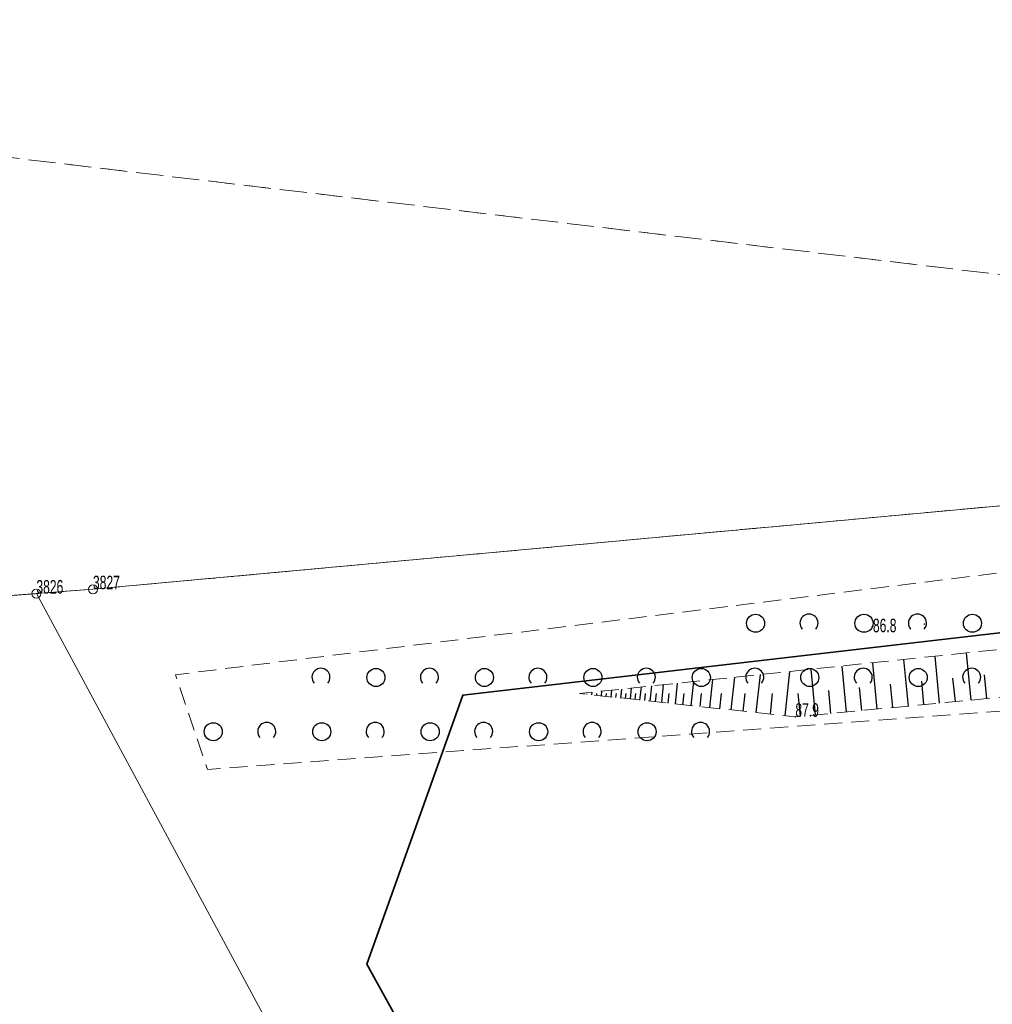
# Model space of a CAD drawing. Header units: metres. Extents: x 6524698 to 6533081, y 5883213 to 5896811.
# Tile 65 of 131: x 6528569 to 6528622, y 5890157 to 5890212. Entities that reach past the tile are written whole.
import ezdxf

# ---------------------------------------------------------------- set-up
doc = ezdxf.new("R2010")
doc.units = ezdxf.units.M
for name, pattern in [('mapa zasadnicza$0$1.0_0.5', [1.5, 1, -0.5]), ('mapa zasadnicza$0$219-500', [0]), ('mapa zasadnicza$0$egkk-500', [2, 1.5, -0.5]), ('mapa zasadnicza$0$egug-500', [1, 0.5, -0.5])]:
    doc.linetypes.add(name, pattern=pattern)
for name, color, linetype in [('mapa zasadnicza$0$000 Inne (niezydentyfikowane)', 7, 'Continuous'), ('mapa zasadnicza$0$202-punkt graniczny', 7, 'Continuous'), ('mapa zasadnicza$0$202-punkt graniczny-Atr103', 7, 'Continuous'), ('mapa zasadnicza$0$217-kontur klasyfikacyjny', 7, 'Continuous'), ('mapa zasadnicza$0$218-kontur użytku gruntowego', 7, 'Continuous'), ('mapa zasadnicza$0$219-działka ewidencyjna', 7, 'Continuous'), ('mapa zasadnicza$0$ogrodzenie trwałe', 7, 'Continuous'), ('mapa zasadnicza$0$pikieta naturalna', 7, 'Continuous'), ('mapa zasadnicza$0$pikieta naturalna-Atr2', 7, 'Continuous'), ('mapa zasadnicza$0$skarpa nieumocniona', 7, 'Continuous'), ('mapa zasadnicza$0$zadrzewienie  zakrzewienie', 7, 'Continuous')]:
    doc.layers.add(name, color=color, linetype=linetype)
doc.styles.add('mapa zasadnicza$0$STANDARD', font='Working1250', dxfattribs={"width": 0.75})
doc.linetypes.add('mapa zasadnicza$0$902-500', pattern='A,3.75,0,[1,ksztalty.shx,S=0.5,R=0,X=0,Y=0],3.75', length=7.5)

# ---------------------------------------------------------------- blocks, each defined once
blk = doc.blocks.new('mapa zasadnicza$0$202')
at = {"color": 0, "linetype": 'Continuous', "lineweight": 0}
blk.add_circle((0, 0), 0.25, dxfattribs=at)
blk = doc.blocks.new('mapa zasadnicza$0$PW01')
at = {"linetype": 'Continuous', "lineweight": 13}
h = blk.add_hatch(color=0, dxfattribs=at)
edge = h.paths.add_edge_path()
edge.add_arc((0, 0), 0.045, 0, 360)
blk = doc.blocks.new('mapa zasadnicza$0$OTZK1')
at = {"color": 0, "linetype": 'Continuous'}
blk.add_circle((0, 0), 0.5, dxfattribs=at)
blk = doc.blocks.new('mapa zasadnicza$0$OTZK2')
at = {"color": 0, "linetype": 'Continuous'}
blk.add_arc((0, 0), 0.5, 318.85, 221.162, dxfattribs=at)

msp = doc.modelspace()

# ---------------------------------------------------------------- linework, layer by layer
at = {"layer": 'mapa zasadnicza$0$000 Inne (niezydentyfikowane)', "color": 7, "linetype": 'Continuous', "lineweight": 25, "flags": 128}
for points in [[(6528621.27, 5890174.08), (6528621.02, 5890176.69)], [(6528616.08, 5890173.58), (6528615.83, 5890176.14)], [(6528617.8, 5890173.74), (6528617.55, 5890176.32)], [(6528619.53, 5890173.91), (6528619.28, 5890176.51)], [(6528610.99, 5890173.21), (6528611.25, 5890175.66)], [(6528612.67, 5890173.26), (6528612.43, 5890175.79)], [(6528614.37, 5890173.42), (6528614.13, 5890175.96)], [(6528605.79, 5890173.77), (6528605.93, 5890175.1)], [(6528606.81, 5890173.66), (6528606.98, 5890175.21)], [(6528608, 5890173.53), (6528608.2, 5890175.34)], [(6528609.39, 5890173.38), (6528609.62, 5890175.49)], [(6528618.66, 5890173.83), (6528618.54, 5890175.12)], [(6528620.4, 5890173.99), (6528620.27, 5890175.29)], [(6528622.14, 5890174.16), (6528622.01, 5890175.47)], [(6528600.29, 5890174.37), (6528600.31, 5890174.51)], [(6528600.82, 5890174.31), (6528600.85, 5890174.57)], [(6528601.36, 5890174.25), (6528601.4, 5890174.63)], [(6528601.89, 5890174.19), (6528601.94, 5890174.68)], [(6528602.42, 5890174.14), (6528602.49, 5890174.74)], [(6528602.95, 5890174.08), (6528603.03, 5890174.8)], [(6528603.51, 5890174.02), (6528603.6, 5890174.86)], [(6528604.16, 5890173.95), (6528604.26, 5890174.93)], [(6528604.91, 5890173.87), (6528605.03, 5890175.01)], [(6528613.52, 5890173.34), (6528613.4, 5890174.61)], [(6528615.22, 5890173.5), (6528615.1, 5890174.78)], [(6528616.94, 5890173.66), (6528616.81, 5890174.95)], [(6528599.76, 5890174.42), (6528599.76, 5890174.46)], [(6528600.02, 5890174.4), (6528600.03, 5890174.44)], [(6528600.56, 5890174.34), (6528600.57, 5890174.44)], [(6528601.09, 5890174.28), (6528601.11, 5890174.44)], [(6528601.62, 5890174.22), (6528601.65, 5890174.44)], [(6528602.16, 5890174.17), (6528602.18, 5890174.44)], [(6528602.69, 5890174.11), (6528602.72, 5890174.44)], [(6528603.22, 5890174.05), (6528603.26, 5890174.44)], [(6528603.82, 5890173.99), (6528603.87, 5890174.44)], [(6528604.52, 5890173.91), (6528604.57, 5890174.44)], [(6528605.33, 5890173.82), (6528605.4, 5890174.44)], [(6528606.28, 5890173.72), (6528606.36, 5890174.44)], [(6528607.38, 5890173.6), (6528607.47, 5890174.44)], [(6528608.67, 5890173.46), (6528608.78, 5890174.44)], [(6528610.17, 5890173.3), (6528610.29, 5890174.44)], [(6528611.83, 5890173.18), (6528611.71, 5890174.44)]]:
    msp.add_lwpolyline(points, dxfattribs=at)
at = {"layer": 'mapa zasadnicza$0$217-kontur klasyfikacyjny', "color": 92, "linetype": 'mapa zasadnicza$0$egkk-500', "lineweight": 18, "flags": 128}
for points in [[(6528503.58, 5890211.73), (6528671.24, 5890191.91)], [(6528572.69, 5890180.21), (6528640.2, 5890186.42)], [(6528554.04, 5890178.82), (6528569.56, 5890179.97)], [(6528569.56, 5890179.97), (6528572.69, 5890180.21)]]:
    msp.add_lwpolyline(points, dxfattribs=at)
at = {"layer": 'mapa zasadnicza$0$218-kontur użytku gruntowego', "color": 3, "linetype": 'mapa zasadnicza$0$egug-500', "lineweight": 18, "flags": 128}
for points in [[(6528503.58, 5890211.73), (6528671.24, 5890191.91)], [(6528640.2, 5890186.42), (6528572.69, 5890180.21)], [(6528569.56, 5890179.97), (6528554.04, 5890178.82)], [(6528572.69, 5890180.21), (6528569.56, 5890179.97)]]:
    msp.add_lwpolyline(points, dxfattribs=at)
at = {"layer": 'mapa zasadnicza$0$219-działka ewidencyjna', "color": 7, "linetype": 'mapa zasadnicza$0$219-500', "lineweight": 18, "flags": 128}
for points in [[(6528572.69, 5890180.21), (6528640.2, 5890186.42)], [(6528541.69, 5890177.9), (6528569.56, 5890179.97)], [(6528569.56, 5890179.97), (6528572.69, 5890180.21)], [(6528569.56, 5890179.97), (6528606.03, 5890112.23)]]:
    msp.add_lwpolyline(points, dxfattribs=at)
at = {"layer": 'mapa zasadnicza$0$ogrodzenie trwałe', "color": 7, "linetype": 'mapa zasadnicza$0$902-500', "lineweight": 35, "flags": 128}
msp.add_lwpolyline([(6528621.19, 5890077.57), (6528634.3, 5890090.96), (6528643.4, 5890097.88), (6528698.9, 5890153.64), (6528711.35, 5890169.61), (6528708.91, 5890187.79), (6528593.16, 5890174.35), (6528587.84, 5890159.47), (6528612.19, 5890115.36), (6528609.09, 5890113.61), (6528574.8, 5890093.42), (6528584.2, 5890067.75), (6528598.71, 5890054.5), (6528616.72, 5890072.99)], dxfattribs=at)
at = {"layer": 'mapa zasadnicza$0$skarpa nieumocniona', "color": 7, "linetype": 'mapa zasadnicza$0$1.0_0.5', "lineweight": 18, "flags": 128}
msp.add_lwpolyline([(6528625.51, 5890177.16), (6528626.22, 5890173.7), (6528657.54, 5890176.7), (6528689.67, 5890179.54), (6528713.47, 5890179.19), (6528690.77, 5890177.03), (6528657.86, 5890174.69), (6528624.95, 5890171.49), (6528623.84, 5890174.32), (6528611.55, 5890173.15), (6528599.61, 5890174.44)], close=True, dxfattribs=at)
msp.add_lwpolyline([(6528625.51, 5890177.16), (6528626.22, 5890173.7), (6528657.54, 5890176.7), (6528689.67, 5890179.54), (6528713.47, 5890179.19), (6528690.77, 5890177.03), (6528657.86, 5890174.69), (6528624.95, 5890171.49), (6528623.84, 5890174.32), (6528611.55, 5890173.15), (6528599.61, 5890174.44)], close=True, dxfattribs=at)
at = {"layer": 'mapa zasadnicza$0$zadrzewienie  zakrzewienie', "color": 7, "linetype": 'mapa zasadnicza$0$1.0_0.5', "lineweight": 18, "flags": 128}
msp.add_lwpolyline([(6528679.77, 5890190.57), (6528733.73, 5890194.9), (6528733.86, 5890193.61), (6528728.4, 5890187.7), (6528724.11, 5890182.57), (6528721.11, 5890179.74), (6528678.82, 5890176), (6528626.22, 5890173.7), (6528579.03, 5890170.24), (6528577.26, 5890175.48), (6528650.28, 5890184.51)], close=True, dxfattribs=at)

# ---------------------------------------------------------------- block references
at = {"layer": 'mapa zasadnicza$0$202-punkt graniczny', "color": 7, "linetype": 'Continuous', "lineweight": 18}
for p in [(6528569.56, 5890179.97), (6528572.69, 5890180.21)]:
    msp.add_blockref('mapa zasadnicza$0$202', p, dxfattribs=at)
at = {"layer": 'mapa zasadnicza$0$pikieta naturalna', "color": 7, "linetype": 'Continuous', "lineweight": 13}
for p in [(6528618.69, 5890178.28), (6528611.55, 5890173.15)]:
    msp.add_blockref('mapa zasadnicza$0$PW01', p, dxfattribs=at)
at = {"layer": 'mapa zasadnicza$0$zadrzewienie  zakrzewienie', "color": 7, "linetype": 'Continuous', "lineweight": 18}
for name, p in [('mapa zasadnicza$0$OTZK2', (6528612.304, 5890178.337)), ('mapa zasadnicza$0$OTZK2', (6528618.304, 5890178.337)), ('mapa zasadnicza$0$OTZK1', (6528609.346, 5890178.326)), ('mapa zasadnicza$0$OTZK1', (6528615.346, 5890178.326)), ('mapa zasadnicza$0$OTZK1', (6528621.346, 5890178.326)), ('mapa zasadnicza$0$OTZK2', (6528585.304, 5890175.337)), ('mapa zasadnicza$0$OTZK1', (6528588.346, 5890175.326)), ('mapa zasadnicza$0$OTZK2', (6528591.304, 5890175.337)), ('mapa zasadnicza$0$OTZK1', (6528594.346, 5890175.326)), ('mapa zasadnicza$0$OTZK2', (6528597.304, 5890175.337)), ('mapa zasadnicza$0$OTZK1', (6528600.346, 5890175.326)), ('mapa zasadnicza$0$OTZK2', (6528603.304, 5890175.337)), ('mapa zasadnicza$0$OTZK1', (6528606.346, 5890175.326)), ('mapa zasadnicza$0$OTZK2', (6528609.304, 5890175.337)), ('mapa zasadnicza$0$OTZK1', (6528612.346, 5890175.326)), ('mapa zasadnicza$0$OTZK2', (6528615.304, 5890175.337)), ('mapa zasadnicza$0$OTZK1', (6528618.346, 5890175.326)), ('mapa zasadnicza$0$OTZK2', (6528621.304, 5890175.337)), ('mapa zasadnicza$0$OTZK2', (6528582.304, 5890172.337)), ('mapa zasadnicza$0$OTZK2', (6528588.304, 5890172.337)), ('mapa zasadnicza$0$OTZK2', (6528594.304, 5890172.337)), ('mapa zasadnicza$0$OTZK2', (6528600.304, 5890172.337)), ('mapa zasadnicza$0$OTZK2', (6528606.304, 5890172.337)), ('mapa zasadnicza$0$OTZK1', (6528579.346, 5890172.326)), ('mapa zasadnicza$0$OTZK1', (6528585.346, 5890172.326)), ('mapa zasadnicza$0$OTZK1', (6528591.346, 5890172.326)), ('mapa zasadnicza$0$OTZK1', (6528597.346, 5890172.326)), ('mapa zasadnicza$0$OTZK1', (6528603.346, 5890172.326))]:
    msp.add_blockref(name, p, dxfattribs=at)

# ---------------------------------------------------------------- texts
at = {"layer": 'mapa zasadnicza$0$202-punkt graniczny-Atr103', "color": 7, "style": 'mapa zasadnicza$0$STANDARD', "width": 0.667}
for s, p in [('3826', (6528569.56, 5890179.97)), ('3827', (6528572.69, 5890180.21))]:
    msp.add_text(s, height=0.75, dxfattribs=at).set_placement(p)
at = {"layer": 'mapa zasadnicza$0$pikieta naturalna-Atr2', "color": 7, "style": 'mapa zasadnicza$0$STANDARD', "width": 0.667}
for s, p in [('86.8', (6528615.84, 5890177.83)), ('87.9', (6528611.55, 5890173.15))]:
    msp.add_text(s, height=0.75, dxfattribs=at).set_placement(p)

doc.saveas('drawing.dxf')
